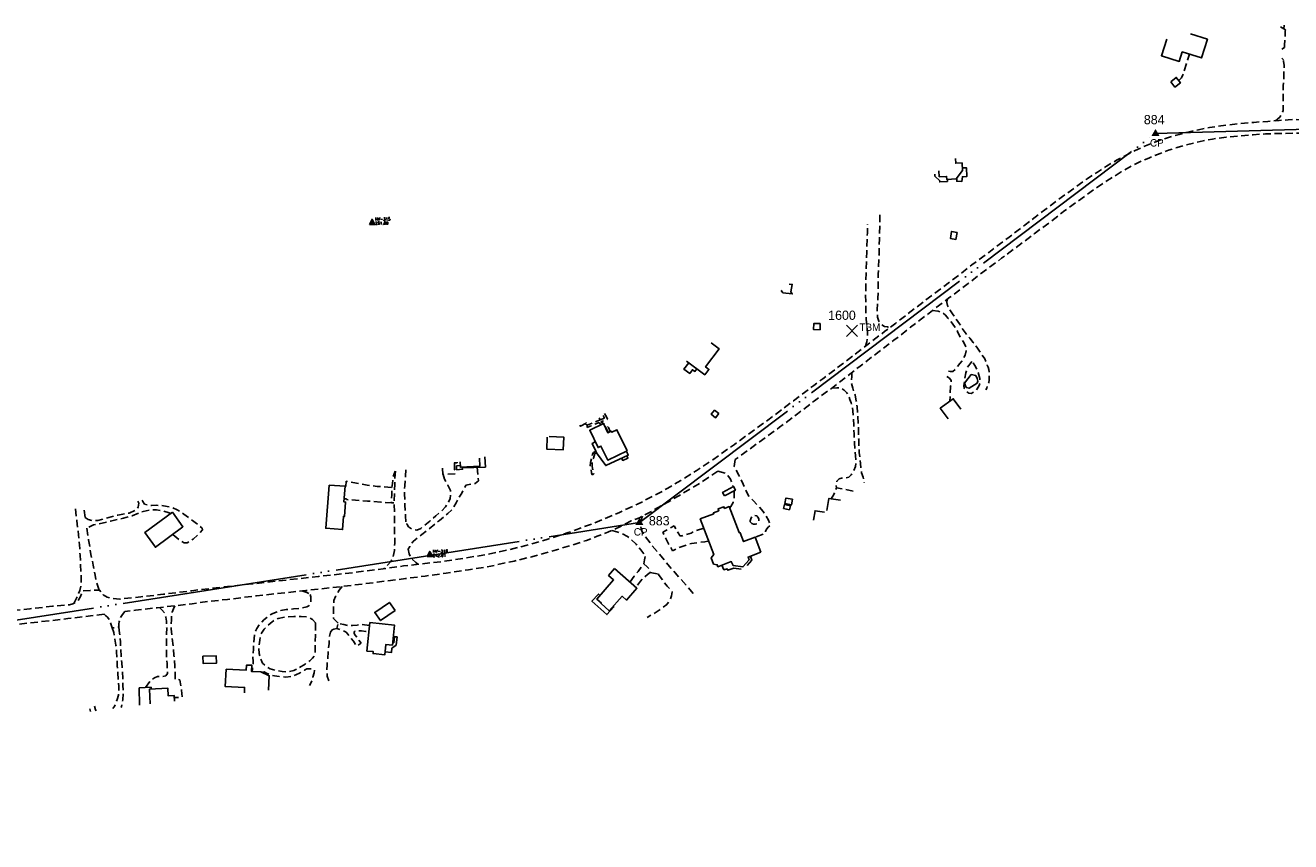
# Model space of a CAD drawing. Extents: x 108894 to 113890, y 89250 to 91025.
# Tile 10 of 11: x 112527 to 113209, y 90434 to 90874. Entities that reach past the tile are written whole.
import ezdxf

# ---------------------------------------------------------------- set-up
doc = ezdxf.new("R2010")
doc.units = 0
doc.header["$LTSCALE"] = 2
doc.header["$MEASUREMENT"] = 0
doc.header["$PDMODE"] = 2
doc.header["$PDSIZE"] = -3
doc.linetypes.add('MCONTROL', pattern=[58, 50, -2, 0, -2, 0, -2, 0, -2])
doc.linetypes.add('MD2', pattern=[3, 2, -1])
doc.layers.get('0').update_dxf_attribs({"linetype": 'CONTINUOUS'})
for name, color, linetype in [('CONTROL', 253, 'CONTINUOUS'), ('ELID', 53, 'CONTINUOUS'), ('ELIST', 53, 'CONTINUOUS'), ('ELPH', 132, 'MCONTROL'), ('ELYSP', 33, 'MD2'), ('ELYSU', 33, 'MD2'), ('ELYSW', 33, 'MD2'), ('ESPHT', 132, 'CONTINUOUS'), ('ESPV', 132, 'CONTINUOUS'), ('ETPH0', 133, 'CONTINUOUS'), ('ETPV0', 133, 'CONTINUOUS')]:
    doc.layers.add(name, color=color, linetype=linetype)
doc.styles.add('ML25', font='STENCIL', dxfattribs={"height": 5})
doc.styles.add('ROMANC', font='ROMANC.shx')
doc.styles.add('SIMPLEX', font='SIMPLEX')

# ---------------------------------------------------------------- blocks, each defined once
blk = doc.blocks.new('HV2')
blk.add_lwpolyline([(-0.56, -0.34), (0.56, -0.34), (0, 0.78)], close=True)
blk.add_circle((0, 0), 0.324)
blk.add_point((0, 0))
at = {"style": 'SIMPLEX'}
for tag, p in [('HV2', (0.75, 0.53)), ('ELEV', (0.76, -0.35))]:
    blk.add_attdef(tag, p, '', height=0.6, dxfattribs=at)
blk = doc.blocks.new('EPTRAV')
blk.add_solid([(0, 1.25), (1.08, -0.63), (-1.08, -0.63)])
blk.add_text('CP', height=2).set_placement((-1.5, -3.5))
blk = doc.blocks.new('EPTBM')
for p, q in [((-1.5, -1.5), (1.5, 1.5)), ((-1.5, 1.5), (1.5, -1.5))]:
    blk.add_line(p, q)
blk.add_text('TBM', height=2).set_placement((2, 0))

msp = doc.modelspace()

# ---------------------------------------------------------------- linework, layer by layer
at = {"layer": 'ELID', "flags": 128}
for points in [[(113024.27, 90791.16), (113024.21, 90790.05), (113020.07, 90789.75), (113020.07, 90790.31), (113017.34, 90792.91), (113017.3, 90793.98)], [(113029.25, 90791.77), (113029.17, 90790.15), (113032.04, 90790.02), (113032.27, 90792.56), (113034.59, 90792.63), (113034.53, 90797.34), (113032.29, 90797.35)], [(112938.86, 90734.68), (112940.41, 90734.46), (112939.65, 90730.42), (112940.43, 90729.36), (112935.39, 90729.97), (112934.62, 90730.99), (112934.21, 90731.15)], [(112884.58, 90692.18), (112881.98, 90688.69), (112885.12, 90686.51), (112886.53, 90688.49), (112887.91, 90687.57), (112888.93, 90688.93), (112888.93, 90688.93)], [(112850.91, 90644.59), (112851.9, 90642.44), (112839.78, 90636.75), (112834.81, 90643.66), (112834.39, 90644.53), (112832.5, 90648.76), (112834.17, 90649.59)], [(112774.59, 90641.53), (112774.87, 90635.99), (112762.35, 90635.64), (112762.51, 90634.81), (112759.31, 90634.49), (112759.26, 90636.59), (112761.28, 90636.74)], [(112912.93, 90580.88), (112908.85, 90581.45), (112905.66, 90580.33), (112905.37, 90581.05), (112903.56, 90580.58), (112902.43, 90583.02)], [(112917.91, 90587.94), (112918.6, 90585.78), (112916.18, 90582.92)], [(112843.88, 90561), (112844.25, 90560.53), (112840.44, 90556.4), (112832.3, 90563.71), (112835.84, 90567.5), (112836.62, 90566.65)], [(112720.77, 90536.33), (112724.21, 90535.96), (112724.34, 90538.27), (112726.67, 90539.94), (112727.15, 90544.4), (112725.75, 90544.46), (112725.39, 90541.18), (112724.76, 90541.19)], [(112588.15, 90507.53), (112588.07, 90516.87), (112594.41, 90517.24), (112594.45, 90516.3)]]:
    msp.add_lwpolyline(points, dxfattribs=at)
msp.add_lwpolyline([(113037.02, 90685.95), (113033.44, 90681.16), (113034.3, 90678.96), (113035.85, 90678.49), (113040.28, 90681.24), (113040.53, 90682.28), (113040.26, 90683.81), (113039.47, 90685.41)], close=True, dxfattribs=at)
at = {"layer": 'ELIST', "flags": 128}
for points in [[(113155.32, 90869.6), (113164.52, 90866.68), (113161.32, 90856.6), (113150.92, 90859.9), (113149.27, 90854.71), (113139.66, 90857.76), (113142.53, 90866.79)], [(113019.63, 90795.73), (113019.79, 90792.5), (113023.72, 90792.71), (113023.8, 90791.14), (113028.98, 90791.41), (113032.37, 90795.94), (113032.13, 90799.96), (113028.71, 90799.78), (113028.57, 90802.45)], [(112896.76, 90702.91), (112900.96, 90699.76), (112893.66, 90689.99), (112895.44, 90688.66), (112893.23, 90685.71), (112883.31, 90693.13)], [(113031.43, 90667.2), (113027.31, 90672.84), (113020.27, 90667.7), (113024.51, 90661.89)], [(112829.28, 90659.57), (112826.18, 90657.95), (112825.87, 90658.55)], [(112829.02, 90660.06), (112829.28, 90659.57)], [(112809.2, 90652.42), (112817.09, 90652.18), (112816.89, 90645.33), (112808.06, 90645.59), (112808.26, 90652.08)], [(112757.99, 90638.25), (112759.69, 90638.32)], [(112759.69, 90638.32), (112759.68, 90638.55)], [(112771.68, 90640.73), (112771.92, 90636.48), (112761.33, 90635.9), (112761.17, 90638.82)], [(112851.15, 90642.08), (112851.76, 90640.81), (112848.95, 90639.57), (112848.33, 90640.76)], [(112959.14, 90612.58), (112960.24, 90619.1), (112966.54, 90618.04)], [(112951.91, 90607.34), (112952.77, 90612.44), (112957.79, 90611.6)], [(112644.77, 90514.19), (112644.9, 90517.09), (112634.45, 90517.58), (112634.89, 90526.97)], [(112634.89, 90526.97), (112645.82, 90526.47), (112645.95, 90529.21), (112648.72, 90529.08), (112648.56, 90525.78), (112653.59, 90525.54), (112658.22, 90523.44), (112657.86, 90515.69)], [(112607.08, 90509.68), (112606.96, 90512.72), (112603.73, 90512.58), (112603.56, 90516.67), (112593.64, 90516.26), (112593.97, 90508.19)]]:
    msp.add_lwpolyline(points, dxfattribs=at)
for points in [[(113144.7, 90843.81), (113147.7, 90846.12), (113149.93, 90843.24), (113146.94, 90840.92)], [(113029.47, 90762.49), (113028.79, 90758.74), (113025.76, 90759.29), (113026.44, 90763.04)], [(112955.42, 90713.31), (112952.02, 90713.35), (112951.98, 90710.1), (112955.45, 90710.06)], [(112900.84, 90664.81), (112899.1, 90662.59), (112896.75, 90664.43), (112898.49, 90666.65)], [(112851.32, 90644.8), (112845.85, 90656.13), (112843, 90654.75), (112842.71, 90655.36), (112840.92, 90654.5), (112838.56, 90659.39), (112831.16, 90655.82), (112835.66, 90646.51), (112837.2, 90647.25), (112840.84, 90639.73)], [(112690.62, 90626.28), (112688.73, 90602.95), (112697.79, 90602.22), (112698.27, 90609.38), (112698.85, 90609.33), (112699.43, 90617.12), (112698.52, 90617.19), (112699.21, 90625.59)], [(112903.85, 90620.37), (112909.79, 90623.52), (112908.77, 90625.45), (112902.83, 90622.29)], [(112938.97, 90612.93), (112935.81, 90613.65), (112936.3, 90615.81), (112939.46, 90615.1)], [(112936.46, 90616.28), (112939.96, 90615.51), (112940.53, 90618.62), (112937.01, 90619.27)], [(112605.97, 90611.56), (112590.99, 90600.65), (112596.74, 90592.76), (112611.62, 90603.82)], [(112923.52, 90590.09), (112916.57, 90587.43), (112917.15, 90585.92), (112913.8, 90582.13), (112908.56, 90582.8), (112907.51, 90584.96), (112900.33, 90582.21), (112899.93, 90583.24), (112898.03, 90583.6), (112896.71, 90586.93), (112898.12, 90588.74), (112890.75, 90607.97), (112898.12, 90610.79), (112897.93, 90611.28), (112900.82, 90612.39), (112900.44, 90613.37), (112903.58, 90614.57), (112903.93, 90613.67), (112906.46, 90614.63), (112911.78, 90600.73), (112912.3, 90600.56), (112914.14, 90595.77), (112920.42, 90598.18)], [(112844.6, 90581.21), (112856.66, 90570.6), (112851, 90564.18), (112848.57, 90566.32), (112841.64, 90558.46), (112837.25, 90562.33), (112837.44, 90562.54), (112834.94, 90564.74), (112844.06, 90575.09), (112841.33, 90577.5)], [(112726.1, 90558.58), (112718.26, 90553.13), (112715.18, 90557.56), (112723.02, 90563.01)], [(112712.46, 90552.07), (112725.71, 90550.76), (112724.64, 90539.97), (112721.17, 90540.31), (112720.61, 90534.73), (112714.23, 90535.36), (112714.34, 90536.42), (112710.95, 90536.76)], [(112622.45, 90533.91), (112629.57, 90534.1), (112629.67, 90530.14), (112622.56, 90529.96)]]:
    msp.add_lwpolyline(points, close=True, dxfattribs=at)
at = {"layer": 'ELPH'}
msp.add_lwpolyline([(108905.28, 89993.64), (109482.57, 89999.51), (110319.01, 90000.98), (110901.29, 90002.41), (111153.3, 90013.84), (111288.58, 90091.54), (111364.3, 90215.04), (111361.19, 90560.03), (111403.24, 90689.24), (111574.3, 90623.12), (111809.46, 90507.9), (112282.65, 90529.7), (112464.52, 90544.41), (112857.94, 90606.02), (113136.47, 90815.83), (113566.86, 90828.2), (113769.71, 90813.47)], dxfattribs=at)
at = {"layer": 'ELYSP', "flags": 128}
for points in [[(113205.96, 90874.21), (113205.7, 90872.32), (113202.53, 90874.08)], [(113149.18, 90844.57), (113150.56, 90845.85), (113151.39, 90848.04), (113153.55, 90854.87), (113154.76, 90858.68)], [(113276.37, 90823.46), (113266.55, 90823.48), (113254.4, 90823.41), (113243.81, 90823.28), (113236.93, 90823.33), (113231.67, 90823.35), (113227.69, 90823.46), (113222.06, 90823.35), (113217.02, 90823.3), (113212.35, 90823.42), (113208.07, 90823.22), (113203.16, 90822.93), (113197.09, 90822.39), (113189.52, 90821.88), (113181.82, 90821.21), (113175.33, 90820.46), (113169.91, 90819.75), (113165.66, 90819.07), (113159.69, 90817.91), (113153.98, 90816.62), (113149.27, 90815.36), (113144.09, 90813.88), (113138.88, 90812.2), (113134.77, 90810.69), (113129.78, 90808.7), (113125.48, 90806.65), (113121.35, 90804.61), (113115.5, 90801.5), (113109.95, 90798.2), (113105.08, 90795.03), (113099.29, 90791.15), (113093.07, 90786.66), (113084.38, 90780.39), (113076.68, 90774.69), (113066.08, 90766.57), (113056.76, 90759.45), (113056.49, 90759.25), (113046.47, 90751.71), (113037.38, 90744.97), (113026.74, 90736.72), (113015.77, 90728.52), (113006.69, 90721.58), (112996.33, 90713.56), (112990.28, 90709.03), (112981.49, 90702.33), (112972.9, 90695.73), (112964.54, 90689.32), (112956.91, 90683.61), (112952, 90679.92), (112941.07, 90671.69), (112927.93, 90661.8), (112909.27, 90648.2), (112897.64, 90639.95), (112888.56, 90633.98), (112880.36, 90628.77), (112873.31, 90624.55), (112865.42, 90620.3), (112856.97, 90615.98), (112847.13, 90611.43), (112832.86, 90605.52), (112819.6, 90600.66), (112808.6, 90597.11), (112796.68, 90593.67), (112786.87, 90591.25), (112773.38, 90588.42), (112752.69, 90585.16), (112739.99, 90583.68), (112730.69, 90582.63), (112719.65, 90581.13), (112703.08, 90578.96), (112684.79, 90577), (112668.27, 90575.11), (112648.6, 90572.9), (112633.23, 90571.28), (112616.5, 90569.28), (112601.17, 90567.38), (112588.85, 90565.97), (112577.6, 90564.76), (112573.26, 90565.08), (112570.68, 90565.74), (112568.65, 90567.01), (112567.42, 90568.47), (112566.58, 90569.64), (112561.63, 90569.4), (112557.47, 90569.22), (112556.4, 90566.13), (112555.01, 90564.02), (112553.35, 90562.71), (112552.16, 90562.15), (112550.4, 90561.74), (112541.32, 90560.91), (112529.11, 90559.53), (112529.05, 90559.53), (112506.93, 90557.09), (112484.97, 90554.75), (112464.25, 90552.78), (112441.49, 90550.64), (112438.17, 90550.45)], [(113254.29, 90764.96), (113254.28, 90767.45), (113254.34, 90780.88), (113254.13, 90795.22), (113254.1, 90802.52), (113253.87, 90805.24), (113252.77, 90808.32), (113251.67, 90810.77), (113250.29, 90813.23), (113248.87, 90815.2), (113247.43, 90816.01), (113245.95, 90816.43), (113238.43, 90816.37), (113230.23, 90816.3), (113220.46, 90816.19), (113210.92, 90815.99), (113202.82, 90815.89), (113195.76, 90815.63), (113189.21, 90815.2), (113182.51, 90814.62), (113174.53, 90813.9), (113167.17, 90812.9), (113162.23, 90811.88), (113157.23, 90810.79), (113152.59, 90809.61), (113148.13, 90808.38), (113143.52, 90806.8), (113139.04, 90805.12), (113132.85, 90802.65), (113127.61, 90800.39), (113123.36, 90798.19), (113117.99, 90795.14), (113110.24, 90790.29), (113103.51, 90785.85), (113094.71, 90779.37), (113087.55, 90774.25), (113078.95, 90767.59), (113071, 90761.69), (113066.04, 90757.98), (113056.44, 90750.81), (113053.43, 90748.55), (113046.16, 90743.22), (113035.32, 90735.01), (113025.57, 90727.53), (113016.16, 90720.46), (113004.32, 90711.4), (112995.3, 90704.33), (112987.41, 90698.37), (112977.01, 90690.41), (112969.09, 90684.13), (112961.59, 90678.41), (112952.42, 90671.65), (112943.3, 90664.69), (112933.62, 90657.43), (112920.99, 90648.24), (112911.44, 90641.3), (112909.66, 90640.1)], [(112828.8, 90659.2), (112829.85, 90658.52), (112834.58, 90660.5), (112836.84, 90661.44), (112835.9, 90663.36)], [(112758.12, 90638.25), (112758.26, 90634.57), (112758.59, 90632.37), (112751.88, 90631.94), (112751.46, 90637.22)], [(112909.66, 90640.1), (112909.16, 90636.22), (112911.6, 90631.6), (112913.96, 90626.75), (112915.57, 90622.97), (112916.97, 90620.34), (112919.45, 90617.67), (112921.98, 90615.22), (112924.76, 90611.95), (112927.64, 90607.38), (112928.72, 90604.62), (112927.67, 90603.72), (112926.54, 90602.46), (112926.01, 90601.27), (112925.75, 90600.22), (112920.61, 90598.24), (112920.59, 90597.74)], [(112900.36, 90633.81), (112889.41, 90626.49), (112879.17, 90620.46), (112870.24, 90615.38), (112863.36, 90611.45), (112857.97, 90608.58), (112853.5, 90606.92), (112847.79, 90603.85), (112840.99, 90600.87), (112835.08, 90598.66), (112829.34, 90596.41), (112820.38, 90593.51), (112810.78, 90590.6), (112799.99, 90587.64), (112790.41, 90585.28), (112777.73, 90582.54), (112765.8, 90580.56), (112753.61, 90578.78), (112742.27, 90577.18), (112731.75, 90575.85), (112716.46, 90573.86), (112703.43, 90572.26), (112690.81, 90570.79), (112677.9, 90569.39), (112664.61, 90567.92), (112651.38, 90566.56), (112635.63, 90564.58), (112625.66, 90563.49), (112616.67, 90562.23), (112607.4, 90561.21), (112597.74, 90560.1), (112586.06, 90558.75), (112580.34, 90558.05)], [(112900.36, 90633.81), (112902.19, 90633.3), (112904.18, 90632.61), (112905.44, 90631.69), (112907.18, 90629.38), (112908.3, 90626.32), (112908.57, 90625.34)], [(112699.2, 90625.51), (112699.57, 90625.51), (112699.72, 90628.4), (112705.21, 90627.26), (112711.1, 90626.2), (112716.38, 90625.56), (112724.37, 90625), (112724.34, 90620.91), (112724.15, 90616.65), (112718.49, 90617.04), (112711.17, 90617.62), (112699.9, 90618.42), (112699.89, 90618.79), (112698.66, 90618.86)], [(112909.14, 90623.18), (112909.15, 90623.17), (112909.16, 90619.48), (112908.55, 90616.9), (112907.38, 90614.76), (112906.7, 90614.01)], [(112973.29, 90623.02), (112967.52, 90624.22), (112964.28, 90624.69), (112962.8, 90621.15), (112961.47, 90618.89)], [(112892.66, 90602.97), (112888, 90601.53), (112885.97, 90600.36), (112881.09, 90598.9), (112879.82, 90598.9), (112879.15, 90599.9), (112876.72, 90604.2), (112870.64, 90600.85), (112872.96, 90596.07), (112875.74, 90590.82), (112879.98, 90592.75), (112882.67, 90593.69), (112886.12, 90594.82), (112889.38, 90595.2), (112893.35, 90595.66), (112895.3, 90596.1)], [(112852.9, 90574.11), (112855.14, 90577.06), (112857.21, 90579.68), (112859.62, 90582.91), (112860.27, 90583.81), (112862.21, 90582.18), (112863.77, 90580.29), (112863.75, 90579.15), (112862.27, 90578.05), (112860.27, 90576.33), (112858.54, 90574.5), (112856.44, 90571.61), (112856.02, 90571.16)], [(112569.14, 90556.67), (112561.74, 90555.74), (112549.6, 90554.28), (112539.98, 90553.1), (112528.57, 90551.84), (112513.48, 90550.17), (112492.12, 90548.18)], [(112580.34, 90558.05), (112579.03, 90556.41), (112577.63, 90554.27), (112577.22, 90552.58), (112577.02, 90551.42), (112577.11, 90549.54), (112573.45, 90549.18), (112572.66, 90551.46), (112571.81, 90553.65), (112570.86, 90554.97), (112570.04, 90555.66), (112569.14, 90556.67)], [(112712.31, 90550.47), (112707.98, 90551.09), (112705.72, 90550.77), (112703.14, 90550.51), (112700.63, 90550.49), (112698.43, 90551.04), (112695.31, 90551.73), (112694.62, 90548.82), (112697.71, 90547.93), (112699.8, 90546.9), (112700.67, 90545.9), (112701.64, 90544.48), (112703.68, 90541.98), (112704.72, 90540.35), (112705.55, 90539.4), (112707.81, 90541.05), (112705.72, 90543.84), (112704.66, 90545.36), (112704.03, 90546.27), (112703.97, 90546.91), (112704.44, 90547.47), (112705.6, 90547.65), (112707.99, 90547.56), (112710.34, 90547.22), (112711.97, 90547.07)]]:
    msp.add_lwpolyline(points, dxfattribs=at)
msp.add_lwpolyline([(112917.81, 90606.4), (112918.57, 90605.54), (112919.54, 90605.17), (112920.6, 90605.13), (112921.56, 90605.54), (112922.13, 90606.12), (112922.41, 90607.08), (112922.43, 90608.1), (112921.95, 90608.96), (112921.25, 90609.62), (112920.1, 90609.81), (112918.95, 90609.55), (112918.2, 90608.59), (112917.84, 90607.54), (112917.74, 90606.94)], close=True, dxfattribs=at)
at = {"layer": 'ELYSU', "flags": 128}
for points in [[(113205.7, 90872.35), (113206.56, 90871.7)], [(113206.01, 90862.22), (113206.09, 90863.52), (113206.37, 90867.24), (113206.48, 90871.03), (113206.56, 90871.7)], [(113204.73, 90861.34), (113206.01, 90862.22)], [(113201.24, 90822.76), (113203.48, 90824.61), (113204.7, 90826.4), (113205.3, 90828.26), (113205.38, 90830.31), (113205.32, 90832.9), (113205.4, 90836.49), (113205.4, 90841.51), (113205.76, 90847.01), (113205.87, 90852.76), (113205.56, 90854.73), (113205.61, 90855.63)], [(113204.58, 90856.44), (113205.61, 90855.62)], [(112979.89, 90701.1), (112980.67, 90703.5), (112981.1, 90706.14), (112981.14, 90708.89), (112980.85, 90711.81), (112980.35, 90715.5), (112980.12, 90720.28), (112980.04, 90728.86), (112980.29, 90740.58), (112980.65, 90752.01), (112981, 90762.33), (112981.02, 90767)], [(112987.79, 90771.99), (112987.68, 90768.48), (112987.46, 90759.04), (112987.28, 90750.57), (112986.84, 90740.05), (112986.77, 90731.61), (112986.62, 90726.89), (112986.32, 90720.7), (112986.46, 90716.79), (112987.14, 90714.57), (112988.5, 90712.92), (112990.22, 90711.79), (112991.78, 90711.51), (112992.95, 90711.03)], [(113024, 90726.35), (113023.93, 90724.74), (113024.18, 90723.1), (113025.19, 90721.32), (113027, 90718.54), (113028.42, 90716.42), (113030.71, 90713.16), (113032.11, 90710.94), (113034.27, 90707.81), (113036.21, 90705.44), (113038.14, 90703.14), (113040.5, 90700.04), (113042.48, 90696.92), (113044.37, 90694.27), (113045.14, 90692.38), (113045.66, 90690.98), (113046.17, 90689.88), (113046.53, 90688.57), (113046.67, 90687.39), (113046.7, 90685.73), (113046.66, 90684.45), (113046.62, 90682.92), (113046.49, 90681.59), (113045.85, 90679.7), (113045.37, 90678.55), (113044.86, 90677.62)], [(113016.19, 90720.48), (113019.13, 90720), (113021.62, 90719.16), (113023.07, 90717.83), (113024.59, 90716.12), (113026.12, 90714.27), (113028.02, 90711.71), (113029.65, 90709.1), (113031.15, 90705.96), (113033.01, 90703.11), (113034.2, 90700.33), (113034.29, 90698.67), (113033.7, 90696.26), (113032.46, 90693.57), (113030.91, 90691.85), (113028.46, 90688.75), (113027.02, 90687.57), (113025.69, 90687.56), (113024.61, 90687.77)], [(113037.43, 90692.95), (113036.54, 90691.66), (113035.57, 90690.56), (113034.71, 90689.35), (113034.15, 90686.84), (113033.49, 90683.05), (113033.11, 90679.87), (113033.24, 90678.36), (113034.56, 90676.54), (113035.79, 90675.75), (113036.99, 90675.67), (113038.77, 90676.6), (113040.31, 90678.12), (113041.38, 90679.98), (113041.84, 90681.92), (113041.64, 90683.8), (113040.39, 90688.12), (113039.06, 90690.67), (113037.71, 90692.86)], [(112972.66, 90686.96), (112972.55, 90684.73), (112972.32, 90681.45), (112973.13, 90678.44), (112974.45, 90674.71), (112975, 90671.6), (112975.5, 90668.48), (112975.87, 90663.74), (112976.12, 90657.53), (112976.29, 90650.92), (112976.59, 90643.91), (112977.27, 90637.85), (112977.54, 90635.23), (112977.87, 90632.86), (112978.78, 90630.54), (112979.33, 90627.51)], [(113023.84, 90684.88), (113025.36, 90683.89), (113026.21, 90682.69), (113026.17, 90681.21), (113025.84, 90679.36), (113025.57, 90671.57)], [(112961.62, 90678.43), (112964.56, 90678.76), (112966.62, 90678.6), (112968.47, 90677.5), (112969.9, 90676.03), (112970.97, 90674.3), (112971.59, 90672.38), (112972.28, 90670.57), (112972.81, 90668.28), (112973.09, 90666.35), (112973.36, 90662.88), (112973.61, 90658.53), (112973.79, 90653.67), (112974.03, 90649.03), (112974.6, 90642.07), (112974.74, 90638.33), (112974.51, 90636.32), (112973.55, 90633.77), (112972.25, 90631.76), (112971.04, 90630.59), (112969.52, 90630.07), (112967.51, 90630.22), (112965.78, 90629.54), (112964.56, 90628.3), (112964.19, 90626.06), (112964.28, 90624.69)], [(112726.31, 90633.72), (112726.11, 90632.07), (112725.93, 90626.69), (112725.82, 90623.15), (112725.52, 90616.58), (112725.75, 90610.84), (112725.85, 90603.4), (112725.92, 90594.97), (112725.72, 90590.91), (112725.09, 90587.55), (112723.85, 90585.07), (112722.22, 90583.26), (112719.97, 90581.17)], [(112724.31, 90625.01), (112724.76, 90627.18), (112725.1, 90630.94), (112726.15, 90633.7)], [(112731.97, 90634.45), (112731.68, 90631), (112731.34, 90625.89), (112731.11, 90621.51), (112731.46, 90615.62), (112731.74, 90609.65), (112731.96, 90606.31)], [(112751.99, 90631.95), (112752.86, 90629.49), (112754.55, 90626.16), (112755.95, 90623.31), (112756.18, 90621.95), (112755.86, 90619.1), (112754.86, 90616.98), (112753.38, 90614.53), (112751.27, 90612.23), (112748.18, 90609.73), (112744.79, 90606.7), (112739.93, 90602.84), (112737.87, 90602.02), (112736.2, 90602.06), (112735.06, 90602.55), (112733.41, 90603.72), (112732.39, 90605.26), (112731.96, 90606.31)], [(112770.4, 90635.87), (112770.75, 90631.96), (112771.06, 90628.57), (112769.3, 90627.13), (112764.37, 90626.17), (112762.07, 90621.97), (112760.12, 90618.8), (112759.1, 90616.74), (112757.65, 90614.36), (112756.53, 90612.7), (112754.64, 90610.97), (112752.78, 90609.41), (112750.01, 90607.13), (112744.45, 90602.62), (112740.53, 90599.54), (112737.08, 90596.92), (112735.86, 90595.82), (112734.61, 90594.12), (112734.03, 90593.05), (112733.15, 90591.72)], [(112558.93, 90608.79), (112560.48, 90607.75), (112563.01, 90607.07), (112565.67, 90607.15), (112568.88, 90608.09), (112576.48, 90610.06), (112582.69, 90611.14), (112586.69, 90612.92), (112587.55, 90614.36), (112587.82, 90616.42), (112587.16, 90617.79)], [(112589.58, 90618.07), (112589.91, 90617.34), (112590.87, 90616.01), (112592.71, 90615.39), (112594.68, 90615.25), (112597.24, 90615.35), (112601.19, 90615.12), (112605.01, 90614.37), (112608.51, 90612.93), (112612.16, 90610.63), (112615.82, 90607.79), (112620.38, 90604.42), (112621.93, 90603.06), (112622.1, 90602.17), (112620.92, 90600.55), (112617.06, 90597.16), (112613.93, 90595.14), (112612.3, 90595.14), (112610.2, 90596.29), (112607.23, 90598.69), (112606.14, 90599.74)], [(112724.15, 90616.65), (112725.52, 90616.6)], [(112552.73, 90562.42), (112554.74, 90566.35), (112555.98, 90569.47), (112556.65, 90572.56), (112556.67, 90577.14), (112556.41, 90583.25), (112556.14, 90588.36), (112555.93, 90592.04), (112555.35, 90599.33), (112554.37, 90606.99), (112553.57, 90613.66)], [(112558.93, 90608.79), (112558.15, 90613.72), (112558.08, 90614.25)], [(112605.13, 90610.94), (112604.24, 90611.36), (112601.35, 90612.25), (112597.39, 90612.94), (112593.84, 90612.75), (112590.13, 90612.06), (112587.59, 90611.02), (112584.27, 90609.67), (112579.57, 90608.34), (112572.57, 90606.82), (112565.36, 90605.08), (112563.42, 90604.82), (112561.22, 90603.74), (112559.8, 90603.11)], [(112859.61, 90609.45), (112859.12, 90608.06), (112858.53, 90606.38), (112858.45, 90604.52), (112859.15, 90601.76), (112861.25, 90598.44), (112864.62, 90593.93), (112868.6, 90589.07), (112875.33, 90581.02), (112884.1, 90571.19), (112887.96, 90566.68)], [(112566.36, 90569.62), (112565.1, 90573.33), (112564.25, 90577.58), (112563.19, 90583.11), (112561.98, 90588.88), (112560.73, 90596.66), (112559.8, 90603.11)], [(112843.07, 90601.78), (112845.69, 90601.06), (112848.79, 90599.98), (112851.5, 90598.53), (112853.58, 90596.83), (112856.26, 90594.34), (112858.82, 90591.24), (112861.11, 90588.16)], [(112733.15, 90591.72), (112733.63, 90589.08), (112735.16, 90586.4), (112737.23, 90584.43), (112738.57, 90583.52)], [(112860.27, 90583.81), (112860.66, 90585.91), (112861.11, 90588.16)], [(112863.75, 90579.15), (112865.54, 90578.81), (112868, 90578.31)], [(112868, 90578.31), (112868.65, 90577.4), (112872.95, 90571.67), (112875.7, 90568.7)], [(112675.77, 90569.15), (112678.42, 90568.24), (112680.15, 90567.34), (112680.27, 90567.24)], [(112697.52, 90571.57), (112695.97, 90569.52), (112694.81, 90567.61), (112694, 90566.14), (112693.08, 90564.03), (112692.9, 90561.74), (112692.88, 90556.43), (112692.86, 90554.22)], [(112875.7, 90568.7), (112875.36, 90566.57), (112874.28, 90563.88), (112872.68, 90561.86), (112870.2, 90559.86), (112866.43, 90557.38), (112862.12, 90554.81)], [(112607.21, 90561.19), (112606.55, 90559.51), (112605.88, 90557.76), (112605.52, 90555.73), (112605.37, 90553.51), (112605.3, 90548.78), (112605.89, 90543.45), (112606.38, 90538.67), (112606.77, 90534.49), (112607.31, 90528.59), (112607.45, 90522.99), (112607.51, 90521.38), (112610.01, 90521.29), (112610.83, 90515.68), (112611.18, 90512.05), (112610.35, 90511.7), (112607, 90511.74)], [(112680.27, 90567.24), (112680.7, 90565.97), (112680.71, 90563.84), (112680.29, 90562.25), (112679.55, 90561.16), (112678.45, 90560.62), (112675.76, 90559.96), (112671.22, 90559.42), (112667.4, 90559.08), (112664.44, 90558.56), (112662, 90557.75), (112659.73, 90556.85), (112656.88, 90554.88), (112655.23, 90553.54), (112652.84, 90550.98), (112651.52, 90548.87), (112650.46, 90546.62), (112650.03, 90543.48), (112649.66, 90537.84), (112649.41, 90534.54), (112649.46, 90530.98), (112649.44, 90529.04), (112649.16, 90526.97), (112648.96, 90525.76)], [(112598.92, 90560.23), (112600.22, 90558.95), (112601.68, 90557.3), (112602.39, 90554.97), (112602.79, 90552.9), (112602.85, 90549.04), (112602.79, 90546.1), (112602.75, 90539.78), (112602.71, 90534.95), (112603.05, 90530.01), (112603.31, 90525.67), (112603.26, 90524.55), (112602.32, 90523.34), (112600.42, 90523.01), (112597.99, 90522.94), (112596.32, 90522.35), (112594.28, 90521.13), (112591.5, 90517.07)], [(112683.16, 90551.88), (112681.46, 90553.71), (112679.88, 90554.74), (112678.43, 90555.17), (112675.51, 90555.37), (112671.48, 90555.37), (112666.99, 90555.18), (112663.07, 90554.34), (112661.05, 90553.44), (112658.77, 90551.61), (112656.52, 90549.86), (112655.44, 90548.49), (112653.99, 90546.32), (112653.46, 90544.85), (112653.15, 90542.55), (112652.63, 90538.36), (112652.83, 90535.41), (112653.44, 90532.8), (112654.59, 90530.23), (112657.28, 90527.91), (112658.74, 90527.11), (112661.57, 90526.23), (112665.19, 90525.73), (112668.12, 90525.53), (112671.55, 90526.25), (112674.38, 90527.81), (112677.59, 90529.61), (112680.02, 90531.48), (112681.55, 90532.87), (112682.98, 90534.76)], [(112695.31, 90551.73), (112694.11, 90553.09), (112692.86, 90554.22)], [(112573.45, 90549.18), (112574.25, 90546.71), (112574.9, 90543.21), (112575.5, 90539.84), (112575.82, 90536.25), (112575.97, 90533.2), (112576.19, 90528.78), (112576.5, 90525.19), (112576.75, 90521.42), (112577, 90517.81), (112576.99, 90515.39), (112576.84, 90512.97), (112576.16, 90510.58), (112574.84, 90507.16), (112573.72, 90505.7)], [(112577.11, 90549.54), (112577.45, 90546.46), (112577.78, 90543.67), (112577.95, 90541.55), (112578.02, 90538.82), (112578.35, 90534.03), (112578.58, 90530.45), (112578.91, 90525.91), (112579.15, 90521.85), (112579.26, 90518.25), (112579.32, 90513.72), (112579.15, 90510.46), (112578.55, 90506.89), (112578.34, 90506.3)], [(112683.16, 90551.88), (112683.13, 90549.28), (112683.08, 90545.51), (112683.07, 90541.8), (112683.06, 90537.64), (112682.98, 90534.76)], [(112692.08, 90548.23), (112691.31, 90546.89), (112690.75, 90544.76), (112690.5, 90540.86), (112690.05, 90536.42), (112689.69, 90532), (112689.43, 90529.34), (112689.24, 90526.29), (112689.52, 90523.17), (112690.47, 90520.63), (112690.97, 90519.46)], [(112694.62, 90548.82), (112693.07, 90548.52), (112692.08, 90548.23)], [(112654.43, 90525.16), (112654.66, 90525.43), (112655.4, 90525.52), (112656.67, 90524.89), (112658.95, 90523.82), (112661.13, 90523.3), (112663.54, 90522.93), (112667.1, 90522.7), (112669.88, 90523.1), (112672.59, 90523.89), (112674.96, 90525.06), (112677.24, 90526.43), (112678.5, 90527.16), (112680.5, 90527.17), (112682, 90526.79), (112682.6, 90526.42)], [(112682.6, 90526.42), (112682.5, 90525.02), (112681.75, 90522.57), (112680.72, 90519.39), (112679.96, 90518.21)], [(112564.77, 90504.55), (112564.53, 90505.05), (112563.97, 90507.01)], [(112561.41, 90505.5), (112561.69, 90504.16)]]:
    msp.add_lwpolyline(points, dxfattribs=at)
at = {"layer": 'ELYSW', "flags": 128}
for points in [[(112836.83, 90661.47), (112839.09, 90662.4), (112838.07, 90664.4)], [(112839.15, 90664.92), (112840.2, 90663.02), (112840.8, 90661.77), (112837.1, 90660.3), (112840.22, 90658.43), (112841.23, 90657.27), (112842.11, 90655.19)], [(112837.23, 90658.75), (112836.18, 90659.95), (112831.46, 90658), (112829.85, 90657.29), (112829.72, 90658.61)], [(112841.07, 90654.8), (112839.6, 90657.72), (112839.3, 90657.85)], [(112834.82, 90643.66), (112833.98, 90643.27), (112833.14, 90640.76), (112832.53, 90638.25), (112832.54, 90636.33), (112832.98, 90633.89), (112833.4, 90632.23), (112832.46, 90631.8), (112832.13, 90632.89), (112831.47, 90636.63), (112831.52, 90638.4), (112832.21, 90640.96), (112832.72, 90642.94), (112833.11, 90643.86), (112834.39, 90644.54)]]:
    msp.add_lwpolyline(points, dxfattribs=at)

# ---------------------------------------------------------------- block references
at = {"layer": 'CONTROL'}
ref = msp.add_blockref('HV2', (112713.74, 90767.61), dxfattribs=dict(at, xscale=2.54, yscale=2.54, zscale=2.54))
ref.add_attrib('HV2', 'HV-315', (112715.34, 90768.95), dxfattribs={"layer": '0', "height": 1.524, "style": 'ROMANC'})
ref.add_attrib('CONTROL', '251.89', (112715.34, 90766.72), dxfattribs={"layer": '0', "height": 1.524, "style": 'ROMANC'})
ref = msp.add_blockref('HV2', (112744.83, 90588.53), dxfattribs=dict(at, xscale=2.54, yscale=2.54, zscale=2.54))
ref.add_attrib('HV2', 'HV-316', (112746.43, 90589.87), dxfattribs={"layer": '0', "height": 1.524, "style": 'ROMANC'})
ref.add_attrib('CONTROL', '242.01', (112746.43, 90587.64), dxfattribs={"layer": '0', "height": 1.524, "style": 'ROMANC'})
at = {"layer": 'ESPHT', "color": 12, "xscale": 2, "yscale": 2, "zscale": 2}
for p in [(113136.47, 90815.83), (112857.94, 90606.02)]:
    msp.add_blockref('EPTRAV', p, dxfattribs=at)
at = {"layer": 'ESPV', "color": 12, "xscale": 2, "yscale": 2, "zscale": 2}
msp.add_blockref('EPTBM', (112972.71, 90709.41), dxfattribs=at)

# ---------------------------------------------------------------- texts
at = {"layer": 'ETPH0', "style": 'ML25'}
for s, p in [('884', (113130.19, 90820.84)), ('883', (112863.08, 90604.52))]:
    msp.add_text(s, height=5, dxfattribs=at).set_placement(p)
at = {"layer": 'ETPV0', "style": 'ML25'}
msp.add_text('1600', height=5, dxfattribs=at).set_placement((112959.85, 90715.35))

doc.saveas('drawing.dxf')
